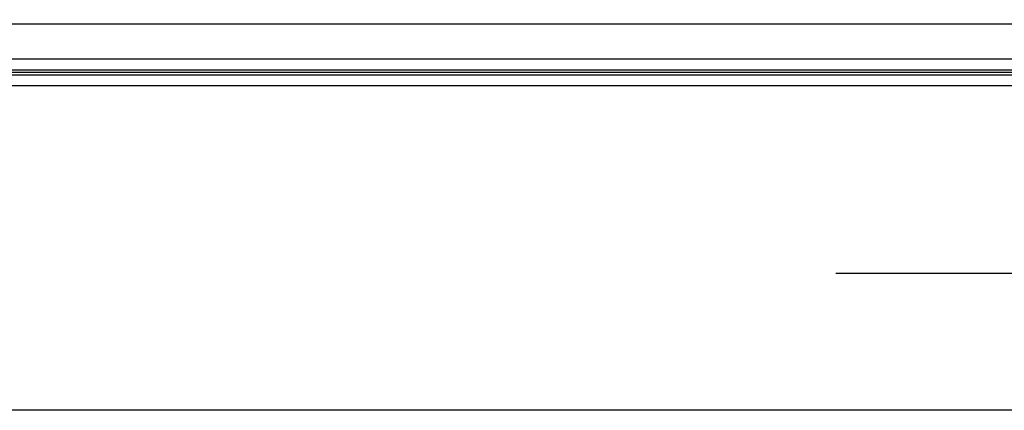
# Model space of a CAD drawing. Header units: inches. Extents: x 34737 to 291769, y 4926 to 74566.
# Tile 50 of 256: x 250924 to 251619, y 30810 to 31086. Entities that reach past the tile are written whole.
import ezdxf

# ---------------------------------------------------------------- set-up
doc = ezdxf.new("R2010")
doc.units = ezdxf.units.IN
doc.header["$LTSCALE"] = 300
for name, pattern in [('ACAD_ISO02W100', [15, 12, -3]), ('ACAD_ISO10W100', [18.5, 12, -3, 0.5, -3]), ('AM_DIN_G_W050', [13.75, 9.75, -1.5, 1, -1.5])]:
    doc.linetypes.add(name, pattern=pattern)
for name, color, linetype, lineweight in [('!_A_01_TENKÁ', 8, 'Continuous', 13), ('!_A_03_ČIARKOVANÁ', 41, 'ACAD_ISO02W100', 13), ('!_A_04_BODKOČIARKOVANÁ', 30, 'ACAD_ISO10W100', 13), ('AM_7', 4, 'AM_DIN_G_W050', 25)]:
    doc.layers.add(name, color=color, linetype=linetype, lineweight=lineweight)
doc.layers.add('!_A_52_NOVÉ KCIE', color=7, linetype='Continuous', lineweight=13, true_color=0xa30000)

msp = doc.modelspace()

# ---------------------------------------------------------------- linework, layer by layer
at = {"layer": '!_A_01_TENKÁ', "color": 7, "lineweight": -3}
for p, q in [((252306.63, 31057.91), (249413.94, 31057.91)), ((249413.94, 31050.41), (252306.63, 31050.41)), ((252306.63, 31046.66), (249413.94, 31046.66)), ((249413.94, 31039.16), (252306.63, 31039.16))]:
    msp.add_line(p, q, dxfattribs=at)
at = {"layer": '!_A_03_ČIARKOVANÁ', "color": 7, "lineweight": -3}
msp.add_lwpolyline([(249296.38, 31082.78), (261523.63, 31082.78)], dxfattribs=at)
at = {"layer": '!_A_04_BODKOČIARKOVANÁ', "color": 7, "lineweight": -3}
msp.add_lwpolyline([(261699.88, 32828.78), (261699.88, 30906.53), (249285.13, 30906.53)], dxfattribs=at)
at = {"layer": '!_A_52_NOVÉ KCIE', "color": 7, "lineweight": -3}
msp.add_lwpolyline([(261771.8, 30809.93), (249557.28, 30809.93), (249405.73, 30961.47)], dxfattribs=at)
at = {"layer": 'AM_7', "color": 7, "lineweight": -3}
msp.add_line((252306.63, 31048.53), (249396.16, 31048.53), dxfattribs=at)

doc.saveas('drawing.dxf')
